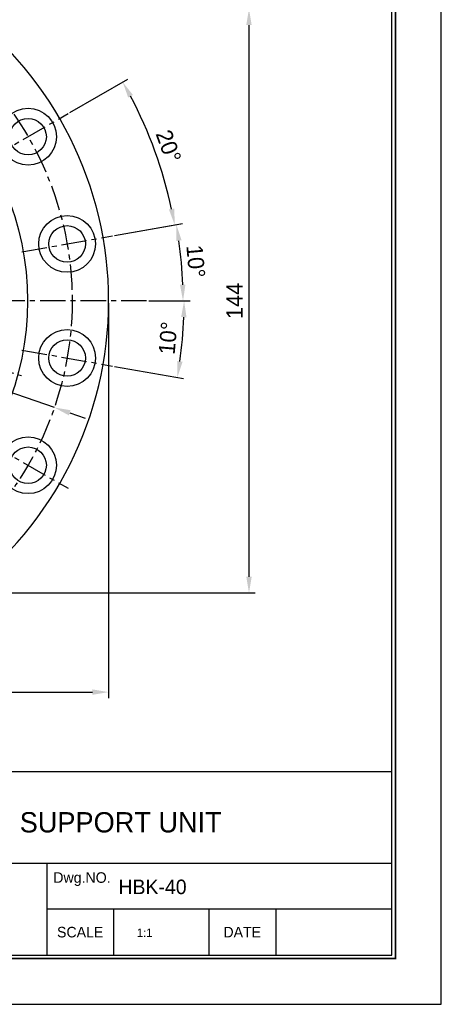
# Model space of a CAD drawing. Header units: millimetres. Extents: x 11218 to 11734, y 2340 to 2704.
# Tile 2 of 3: x 11630 to 11734, y 2340 to 2583. Entities that reach past the tile are written whole.
import ezdxf
from ezdxf.enums import TextEntityAlignment as Align

# ---------------------------------------------------------------- set-up
doc = ezdxf.new("R2010")
doc.units = ezdxf.units.MM
doc.linetypes.add('CENTER', pattern=[2, 1.25, -0.25, 0.25, -0.25])
doc.layers.add('S1', color=1, linetype='CENTER')
doc.layers.add('xm_center', color=1, linetype='CENTER')
doc.dimstyles.new('S4', dxfattribs={"dimtxt": 4, "dimasz": 4, "dimexe": 1.5, "dimexo": 0.5215, "dimgap": 1.5, "dimtad": 1, "dimdec": 3, "dimzin": 11, "dimdsep": 46, "dimtxsty": 'Standard', "dimcen": 0, "dimclrd": 5, "dimclre": 5, "dimclrt": 3, "dimadec": 0, "dimazin": 0, "dimtp": 3e-09, "dimtfac": 0.7, "dimtdec": 3, "dimtmove": 0, "dimatfit": 3, "dimfxl": 1.25, "dimtolj": 1, "dimtzin": 11, "dimarcsym": 0})

# ---------------------------------------------------------------- blocks, each defined once
blk = doc.blocks.new('란표제')
for p, q in [((296.9999999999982, 0), (296.9999999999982, 210)), ((290, 33), (160, 33)), ((290, 20), (186, 20)), ((241, 20), (241, 7)), ((290, 13.5), (241, 13.5)), ((250.5, 13.5), (250.5, 7)), ((264, 13.5), (264, 7)), ((273.4999999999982, 13.5), (273.4999999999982, 7)), ((0, 0), (296.9999999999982, 0))]:
    blk.add_line(p, q)
at = {"const_width": 0.25}
blk.add_lwpolyline([(290.5000000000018, 6.5), (290.5000000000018, 203.5), (10, 203.5), (10, 6.5)], close=True, dxfattribs=at)
blk.add_lwpolyline([(290, 7), (290, 203), (10.49999999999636, 203), (10.49999999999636, 7)], close=True)
for s, p in [('Dwg.NO.', (246, 18)), ('SCALE', (245.7499999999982, 10.25)), ('DATE', (268.75, 10.25))]:
    blk.add_text(s, height=1.5).set_placement(p, align=Align.MIDDLE_CENTER)
at = {"ltscale": 0.5}
for tag, p, height in [('TITLE', (237.1657184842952, 24.40589700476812), 2.5), ('도번', (251.1811757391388, 15.6424327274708), 2.5), ('SCALE', (253.7810780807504, 9.55250166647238), 1.2), ('DATE', (277.0199167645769, 9.511328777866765), 1.2)]:
    blk.add_attdef(tag, p, '', height=height, dxfattribs=at)
for tag, p in [('필렛', (179.25, 10.89999999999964)), ('모따기', (179.25, 8.299999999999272))]:
    blk.add_attdef(tag, text='', height=1.15).set_placement(p, align=Align.MIDDLE_LEFT)
blk = doc.blocks.new('*D28547')
at = {"color": 5, "lineweight": -2, "ltscale": 4}
for p, q in [((11616.08962621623, 2585.28494784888), (11687.65017576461, 2585.28494784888)), ((11686.15017576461, 2581.28494784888), (11686.15017576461, 2445.28494784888)), ((11616.08962621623, 2441.28494784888), (11687.65017576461, 2441.28494784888))]:
    blk.add_line(p, q, dxfattribs=at)
at = {"color": 5}
for points in [[(11686.81684243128, 2581.28494784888), (11685.48350909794, 2581.28494784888), (11686.15017576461, 2585.28494784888)], [(11685.48350909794, 2445.28494784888), (11686.81684243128, 2445.28494784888), (11686.15017576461, 2441.28494784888)]]:
    blk.add_solid(points, dxfattribs=at)
at = {"layer": 'Defpoints', "color": 0}
for p in [(11615.56812621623, 2585.28494784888), (11615.56812621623, 2441.28494784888), (11686.15017576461, 2441.28494784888)]:
    blk.add_point(p, dxfattribs=at)
at = {"color": 3, "ltscale": 4, "insert": (11682.59425033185, 2513.28494784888), "char_height": 4, "attachment_point": 5, "rotation": 90}
blk.add_mtext('\\A1;144', dxfattribs=at)
blk = doc.blocks.new('*D28548')
at = {"color": 5, "lineweight": -2, "ltscale": 4}
for p, q in [((11471.56812621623, 2512.76344784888), (11471.56812621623, 2415.353615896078)), ((11651.56812621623, 2512.76344784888), (11651.56812621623, 2415.353615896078)), ((11475.56812621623, 2416.853615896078), (11647.56812621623, 2416.853615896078))]:
    blk.add_line(p, q, dxfattribs=at)
at = {"color": 5}
for points in [[(11475.56812621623, 2417.520282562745), (11475.56812621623, 2416.186949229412), (11471.56812621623, 2416.853615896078)], [(11647.56812621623, 2416.186949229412), (11647.56812621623, 2417.520282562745), (11651.56812621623, 2416.853615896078)]]:
    blk.add_solid(points, dxfattribs=at)
at = {"layer": 'Defpoints', "color": 0}
for p in [(11471.56812621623, 2513.28494784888), (11651.56812621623, 2513.28494784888), (11651.56812621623, 2416.853615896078)]:
    blk.add_point(p, dxfattribs=at)
at = {"color": 3, "ltscale": 4, "insert": (11561.56812621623, 2420.50807661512), "char_height": 4, "attachment_point": 5}
blk.add_mtext('\\A1;%%C180', dxfattribs=at)
blk = doc.blocks.new('*D28549')
at = {"color": 5, "lineweight": -2, "ltscale": 4}
for p, q in [((11481.16354413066, 2540.854916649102), (11451.87543665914, 2550.897530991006)), ((11638.18896326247, 2487.01238934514), (11484.94728916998, 2539.557506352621)), ((11641.9727083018, 2485.714979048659), (11645.75645334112, 2484.417568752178))]:
    blk.add_line(p, q, dxfattribs=at)
at = {"color": 5}
for points in [[(11480.94730908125, 2540.224292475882), (11481.37977918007, 2541.485540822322), (11484.94728916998, 2539.557506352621)], [(11642.18894335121, 2486.345603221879), (11641.75647325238, 2485.084354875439), (11638.18896326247, 2487.01238934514)]]:
    blk.add_solid(points, dxfattribs=at)
at = {"layer": 'Defpoints', "color": 0}
for p in [(11484.94728916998, 2539.557506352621), (11638.18896326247, 2487.01238934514)]:
    blk.add_point(p, dxfattribs=at)
at = {"color": 3, "ltscale": 4, "insert": (11460.73724251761, 2551.632355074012), "char_height": 4, "attachment_point": 5, "rotation": 341.0736444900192}
blk.add_mtext('\\A1;∅162', dxfattribs=at)
blk = doc.blocks.new('*D28552')
at = {"color": 5, "lineweight": -2, "ltscale": 4}
for p, q in [((11653.04280162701, 2529.414401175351), (11669.72895540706, 2532.356620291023)), ((11661.4439137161, 2513.28494784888), (11671.39751054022, 2513.28494784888))]:
    blk.add_line(p, q, dxfattribs=at)
blk.add_arc((11561.56812621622, 2513.28494784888), 108.3293843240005, 2.115733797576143, 7.884266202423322, dxfattribs=at)
at = {"color": 5}
for points in [[(11669.5320550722, 2528.248389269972), (11668.21492729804, 2528.041140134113), (11668.25174377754, 2532.096148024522)], [(11669.15710865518, 2517.271957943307), (11670.49021473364, 2517.296574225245), (11669.89751054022, 2513.28494784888)]]:
    blk.add_solid(points, dxfattribs=at)
at = {"layer": 'Defpoints', "color": 0}
for p in [(11652.52922438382, 2529.323843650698), (11630.14588403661, 2525.377056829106), (11669.71423436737, 2519.583741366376), (11462.21383871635, 2513.28494784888), (11660.9224137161, 2513.28494784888)]:
    blk.add_point(p, dxfattribs=at)
at = {"color": 3, "ltscale": 4, "insert": (11673.02767859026, 2523.036395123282), "char_height": 4, "attachment_point": 5, "rotation": 274.99999999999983}
blk.add_mtext('\\A1;10%%d', dxfattribs=at)
blk = doc.blocks.new('*D28553')
at = {"color": 5, "lineweight": -2, "ltscale": 4}
for p, q in [((11661.4439137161, 2513.28494784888), (11671.66316447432, 2513.28494784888)), ((11653.04280162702, 2497.15549452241), (11669.99057346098, 2494.167145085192))]:
    blk.add_line(p, q, dxfattribs=at)
blk.add_arc((11561.56812621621, 2513.28494784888), 108.5950382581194, 352.1105575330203, 357.8894424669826, dxfattribs=at)
at = {"color": 5}
for points in [[(11670.75604987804, 2509.273348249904), (11669.42294268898, 2509.297904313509), (11670.16316447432, 2513.28494784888)], [(11668.4767285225, 2498.482626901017), (11669.79384693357, 2498.275318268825), (11668.51336183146, 2494.427617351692)]]:
    blk.add_solid(points, dxfattribs=at)
at = {"layer": 'Defpoints', "color": 0}
for p in [(11462.21383871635, 2513.28494784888), (11660.9224137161, 2513.28494784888), (11630.14588403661, 2501.192838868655), (11669.42888367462, 2500.677833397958), (11652.52922438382, 2497.246052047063)]:
    blk.add_point(p, dxfattribs=at)
at = {"color": 3, "ltscale": 4, "insert": (11666.20753350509, 2504.130185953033), "char_height": 4, "attachment_point": 5, "rotation": 85.00000000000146}
blk.add_mtext('\\A1;10%%d', dxfattribs=at)
blk = doc.blocks.new('*D28554')
at = {"color": 5, "lineweight": -2, "ltscale": 4}
for p, q in [((11642.00960575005, 2559.727857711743), (11656.33427939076, 2567.998211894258)), ((11653.04280162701, 2529.414401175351), (11669.33221946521, 2532.286665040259))]:
    blk.add_line(p, q, dxfattribs=at)
blk.add_arc((11561.56812621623, 2513.284947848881), 107.9265280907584, 12.12363207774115, 27.87636792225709, dxfattribs=at)
at = {"color": 5}
for points in [[(11657.554132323, 2564.070220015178), (11656.3872759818, 2563.425065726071), (11655.03524128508, 2567.248211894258)], [(11666.43325551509, 2535.823963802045), (11667.74181651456, 2536.079787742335), (11667.85500783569, 2532.026192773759)]]:
    blk.add_solid(points, dxfattribs=at)
at = {"layer": 'Defpoints', "color": 0}
for p in [(11641.55797350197, 2559.467107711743), (11621.87439434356, 2548.102787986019), (11664.9606082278, 2544.238625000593), (11652.52922438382, 2529.323843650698), (11630.14588403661, 2525.377056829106)]:
    blk.add_point(p, dxfattribs=at)
at = {"color": 3, "ltscale": 4, "insert": (11666.32236011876, 2551.412370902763), "char_height": 4, "attachment_point": 5, "rotation": 289.99999999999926}
blk.add_mtext('\\A1;20%%d', dxfattribs=at)

msp = doc.modelspace()

# ---------------------------------------------------------------- linework, layer by layer
at = {"ltscale": 4}
for centre, radius in [((11561.56812621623, 2513.28494784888), 70), ((11631.71618392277, 2553.784947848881), 7), ((11631.71618392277, 2553.784947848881), 4.5), ((11641.33755421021, 2527.350450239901), 7), ((11641.33755421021, 2527.350450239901), 4.5), ((11641.33755421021, 2499.21944545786), 7), ((11641.33755421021, 2499.21944545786), 4.5), ((11631.71618392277, 2472.78494784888), 7), ((11631.71618392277, 2472.78494784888), 4.5)]:
    msp.add_circle(centre, radius, dxfattribs=at)
msp.add_arc((11561.56812621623, 2513.28494784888), 90, 306.869897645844, 53.13010235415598, dxfattribs=at)
msp.add_arc((11561.56812621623, 2513.28494784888), 90, 306.869897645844, 53.13010235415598, dxfattribs=at)
at = {"layer": 'S1', "ltscale": 4}
msp.add_line((11607.8696737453, 2500.878485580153), (11630.21175201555, 2494.891943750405), dxfattribs=at)
at = {"layer": 'xm_center', "ltscale": 5}
for p, q in [((11621.87439434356, 2548.102787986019), (11641.55797350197, 2559.467107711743)), ((11630.14588403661, 2525.377056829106), (11652.52922438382, 2529.323843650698)), ((11660.9224137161, 2513.28494784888), (11462.21383871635, 2513.28494784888)), ((11630.14588403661, 2501.192838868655), (11652.52922438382, 2497.246052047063)), ((11621.87439434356, 2478.467107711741), (11641.55797350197, 2467.102787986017))]:
    msp.add_line(p, q, dxfattribs=at)
msp.add_circle((11561.56812621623, 2513.28494784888), 81, dxfattribs=at)

# ---------------------------------------------------------------- block references
at = {"ltscale": 5}
ref = msp.add_blockref('란표제', (11217.90458475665, 2339.880488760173), dxfattribs=dict(at, xscale=1.73613388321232, yscale=1.73613388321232, zscale=1.73613388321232))
ref.add_attrib('TITLE', 'SUPPORT UNIT', (11629.65602455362, 2382.252393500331), dxfattribs={"ltscale": 0.5, "height": 5})
ref.add_attrib('도번', 'HBK-40', (11653.98873478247, 2367.037846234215), dxfattribs={"ltscale": 0.5, "height": 3.586275})
ref.add_attrib('SCALE', '1:1', (11658.50251333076, 2356.464910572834), dxfattribs={"ltscale": 0.5, "height": 2.083360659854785})

# ---------------------------------------------------------------- dimensions: what is measured, and where the dimension line sits
at = {"ltscale": 4}
dim = msp.add_linear_dim(base=(11686.15017576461, 2441.28494784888), p1=(11615.56812621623, 2585.28494784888), p2=(11615.56812621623, 2441.28494784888), angle=90, dimstyle='S4', dxfattribs=at)
dim.commit()
dim.dimension.update_dxf_attribs({"geometry": '*D28547', "text_midpoint": (11682.59425033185, 2513.28494784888)})
for base, line1, line2, picture, middle in [((11664.9606082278, 2544.238625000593), ((11630.14588403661, 2525.377056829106), (11652.52922438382, 2529.323843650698)), ((11621.87439434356, 2548.102787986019), (11641.55797350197, 2559.467107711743)), '*D28554', (11666.32236011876, 2551.412370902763)), ((11669.71423436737, 2519.583741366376), ((11660.9224137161, 2513.28494784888), (11462.21383871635, 2513.28494784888)), ((11630.14588403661, 2525.377056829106), (11652.52922438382, 2529.323843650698)), '*D28552', (11673.02767859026, 2523.036395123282)), ((11669.42888367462, 2500.677833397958), ((11630.14588403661, 2501.192838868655), (11652.52922438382, 2497.246052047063)), ((11660.9224137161, 2513.28494784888), (11462.21383871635, 2513.28494784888)), '*D28553', (11666.20753350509, 2504.130185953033))]:
    dim = msp.add_angular_dim_2l(base=base, line1=line1, line2=line2, dimstyle='S4', dxfattribs=at)
    dim.commit()
    dim.dimension.update_dxf_attribs({"geometry": picture, "text_midpoint": middle})
dim = msp.add_diameter_dim_2p(p1=(11638.18896326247, 2487.01238934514), p2=(11484.94728916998, 2539.557506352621), dimstyle='S4', dxfattribs=at)
dim.commit()
dim.dimension.update_dxf_attribs({"geometry": '*D28549', "text_midpoint": (11459.57948342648, 2548.255886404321), "dimtype": 163})
dim = msp.add_linear_dim(base=(11651.56812621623, 2416.853615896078), p1=(11471.56812621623, 2513.28494784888), p2=(11651.56812621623, 2513.28494784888), text='%%C<>', dimstyle='S4', override={"dimtxsty": 'Standard'}, dxfattribs=at)
dim.commit()
dim.dimension.update_dxf_attribs({"geometry": '*D28548', "text_midpoint": (11561.56812621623, 2420.50807661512)})

doc.saveas('drawing.dxf')
